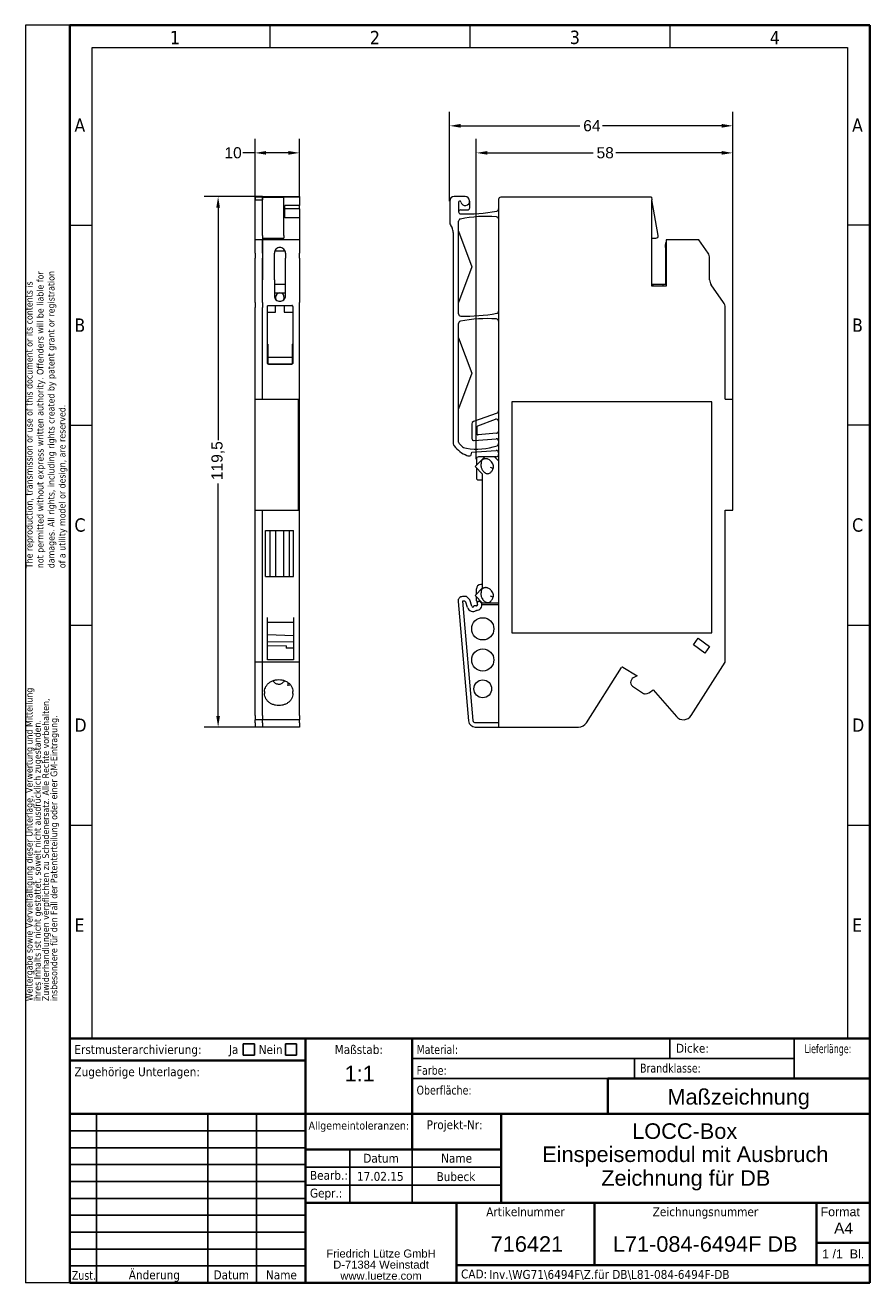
# Model space of a CAD drawing. Header units: millimetres. Extents: x 10 to 200, y 7 to 290.
import ezdxf
from ezdxf.enums import TextEntityAlignment as Align

# ---------------------------------------------------------------- set-up
doc = ezdxf.new("R2010")
doc.units = ezdxf.units.MM
doc.layers.get('0').update_dxf_attribs({"lineweight": 25})
for name, color, linetype, lineweight in [('Bemaßung (ISO)', 7, 'Continuous', 18), ('Rahmen (ISO)', 7, 'Continuous', 35), ('Rahmen 1 (ISO)', 7, 'Continuous', 18), ('Sichtbar (ISO)', 7, 'Continuous', 35), ('Titel (ISO)', 7, 'Continuous', 35)]:
    doc.layers.add(name, color=color, linetype=linetype, lineweight=lineweight)
doc.styles.add('Notiztext (ISO)', font='arial.ttf')
doc.styles.add('Textstil25', font='tahoma.ttf')
doc.styles.add('Textstil26', font='tahoma.ttf')
doc.styles.add('Textstil27', font='tahoma.ttf', dxfattribs={"width": 0.75})
doc.styles.add('Textstil28', font='tahoma.ttf', dxfattribs={"width": 0.9})
doc.styles.add('Textstil32', font='arial.ttf')
doc.styles.add('Textstil33', font='tahoma.ttf')
doc.dimstyles.new('Standard (ISO)', dxfattribs={"dimtxt": 2.5, "dimasz": 2.5, "dimexe": 3.175, "dimexo": 0, "dimgap": 0.762, "dimtad": 0, "dimrnd": 1e-08, "dimtxsty": 'Notiztext (ISO)', "dimcen": 0.09, "dimdle": 10, "dimclrd": 256, "dimclre": 256, "dimclrt": 256, "dimazin": 2, "dimtfac": 0.72, "dimtmove": 0, "dimatfit": 3, "dimfxl": 1, "dimtolj": 1, "dimlwd": -1, "dimlwe": -1, "dimarcsym": 0})

# ---------------------------------------------------------------- blocks, each defined once
blk = doc.blocks.new('Schriftfelder LUTZE')
for p, q in [((-208.63, 56.63), (-206.13, 56.63)), ((-208.63, 54.13), (-208.63, 56.63)), ((-206.13, 56.63), (-206.13, 54.13)), ((-199.13, 56.63), (-196.63, 56.63)), ((-199.13, 54.13), (-199.13, 56.63)), ((-196.63, 56.63), (-196.63, 54.13)), ((-112.63, 53.38), (-112.63, 57.88)), ((-84.63, 57.88), (-84.63, 48.88)), ((-206.13, 54.13), (-208.63, 54.13)), ((-196.63, 54.13), (-199.13, 54.13)), ((-170.63, 53.38), (-84.63, 53.38)), ((-120.63, 48.88), (-120.63, 53.38)), ((-126.63, 48.88), (-170.63, 48.88)), ((-241.63, 40.88), (-241.63, 2.88)), ((-216.63, 40.88), (-216.63, 2.88)), ((-205.63, 40.88), (-205.63, 2.88)), ((-194.63, 37.08), (-247.63, 37.08)), ((-194.63, 33.28), (-247.63, 33.28)), ((-184.63, 32.88), (-184.63, 20.88)), ((-170.63, 32.88), (-170.63, 20.88)), ((-194.63, 29.48), (-247.63, 29.48)), ((-194.63, 28.88), (-150.63, 28.88)), ((-194.63, 25.68), (-247.63, 25.68)), ((-194.63, 24.88), (-150.63, 24.88)), ((-194.63, 21.88), (-247.63, 21.88)), ((-194.63, 18.08), (-247.63, 18.08)), ((-194.63, 14.28), (-247.63, 14.28)), ((-194.63, 10.48), (-247.63, 10.48)), ((-194.63, 6.68), (-247.63, 6.68)), ((-67.63, 2.88), (-247.63, 2.88))]:
    blk.add_line(p, q)
at = {"layer": 'Titel (ISO)'}
for p, q in [((-247.63, 2.88), (-247.63, 57.88)), ((-247.63, 57.88), (-67.63, 57.88)), ((-194.63, 40.88), (-194.63, 57.88)), ((-170.63, 57.88), (-170.63, 40.88)), ((-67.63, 57.88), (-67.63, 2.88)), ((-247.63, 52.88), (-194.63, 52.88)), ((-67.63, 48.88), (-126.63, 48.88)), ((-126.63, 48.88), (-126.63, 40.88)), ((-194.63, 40.88), (-247.63, 40.88)), ((-194.63, 20.88), (-194.63, 40.88)), ((-194.63, 40.88), (-150.63, 40.88)), ((-170.63, 40.88), (-170.63, 32.88)), ((-150.63, 40.88), (-67.63, 40.88)), ((-150.63, 40.88), (-150.63, 20.88)), ((-194.63, 32.88), (-150.63, 32.88)), ((-194.63, 20.88), (-194.63, 2.88)), ((-150.63, 20.88), (-194.63, 20.88)), ((-160.63, 20.88), (-160.63, 2.88)), ((-67.63, 20.88), (-150.63, 20.88)), ((-129.63, 20.88), (-129.63, 6.88)), ((-79.63, 20.88), (-79.63, 6.88)), ((-79.63, 11.88), (-67.63, 11.88)), ((-67.63, 6.88), (-160.63, 6.88))]:
    blk.add_line(p, q, dxfattribs=at)
at = {"style": 'Textstil25'}
for s, p in [('Dicke:', (-111.24, 54.67)), ('Zugehörige Unterlagen:', (-246.63, 49.38)), ('Bearb.:', (-193.63, 26.08)), ('Gepr.:', (-193.63, 22.08)), ('Änderung', (-234.4, 3.68)), ('Datum', (-215.32, 3.68)), ('Name', (-203.53, 3.68))]:
    blk.add_text(s, height=2, dxfattribs=at).set_placement(p)
for s, style, width, p in [('Lieferlänge:', 'Textstil27', 0.75, (-82.32, 54.57)), ('Material:', 'Textstil28', 0.9, (-169.63, 54.38)), ('Farbe:', 'Textstil28', 0.9, (-169.63, 49.7)), ('Brandklasse:', 'Textstil28', 0.9, (-119.34, 50.2)), ('Oberfläche:', 'Textstil28', 0.9, (-169.63, 45.25))]:
    blk.add_text(s, height=2, dxfattribs=dict(style=style, width=width)).set_placement(p)
for s, height, style, p in [('Maßstab:', 2, 'Textstil25', (-182.63, 54.38)), ('Allgemeintoleranzen:', 1.8, 'Textstil26', (-182.63, 37.38)), ('Datum', 2, 'Textstil25', (-177.63, 29.92)), ('Name', 2, 'Textstil25', (-160.63, 29.92))]:
    blk.add_text(s, height=height, dxfattribs=dict(style=style)).set_placement(p, align=Align.CENTER)
at = {"layer": 'Titel (ISO)', "style": 'Notiztext (ISO)'}
for s, insert, char_height, attachment_point in [('\\fTahoma|b0|i0;\\H2.0000;Erstmusterarchivierung:', (-246.63, 56.38), 2, 1), ('\\fTahoma|b0|i0;\\H2.0000;Ja', (-211.87, 56.38), 2, 1), ('\\fTahoma|b0|i0;\\H2.0000;Nein', (-205.16, 56.38), 2, 1), ('\\fTahoma|b0|i0;\\H2.0000;Projekt-Nr:', (-167.37, 39.46), 2, 1), ('\\fTahoma|b0|i0;\\H2.0000;Artikelnummer', (-145.13, 19.88), 2, 2), ('\\fTahoma|b0|i0;\\H2.0000;Zeichnungsnummer', (-104.63, 19.88), 2, 2), ('\\fArial|b0|i0;\\H2.0000;Format', (-78.72, 19.88), 2, 1), ('\\fArial|b0|i0;\\H2.0000;1 /1  Bl.', (-73.63, 9.38), 2, 5), ('\\fArial|b0|i0;\\H1.8000;D-71384 Weinstadt', (-177.63, 7.88), 1.8, 2), ('\\fTahoma|b0|i0;\\H2.0000;CAD:', (-159.63, 5.88), 2, 1), ('\\fTahoma|b0|i0;\\W0.90;\\H2.0000;Zust.', (-247.2, 5.57), 2, 1), ('\\fArial|b0|i0;\\H1.8000;www.luetze.com', (-177.63, 5.38), 1.8, 2)]:
    blk.add_mtext(s, dxfattribs=dict(at, insert=insert, char_height=char_height, attachment_point=attachment_point))
at = {"layer": 'Titel (ISO)', "insert": (-177.63, 10.38), "char_height": 1.8, "width": 25.1053, "attachment_point": 2, "style": 'Notiztext (ISO)'}
blk.add_mtext('\\fArial|b0|i0;\\H1.8000;Friedrich Lütze GmbH', dxfattribs=at)
at = {"layer": 'Titel (ISO)'}
for tag, height, style, p in [('<Erstmusterarchivierung_Ja_(X)>', 2, 'Textstil25', (-207.37, 56.49)), ('<Erstmusterarchivierung_Nein_(X)>', 2, 'Textstil25', (-197.81, 56.47)), ('<Lieferlänge>', 2, 'Textstil25', (-76.98, 52.33)), ('<Maßstab_2>', 3.5, 'Textstil32', (-182.63, 46.65)), ('<Zust._"i">', 2, 'Textstil25', (-244.63, 39.78)), ('<Datum_"i">', 2, 'Textstil25', (-211.13, 39.98)), ('<Name_"i">', 2, 'Textstil25', (-200.13, 40.07)), ('<Zust._"h">', 2, 'Textstil25', (-244.63, 36.14)), ('<Datum_"h">', 2, 'Textstil25', (-211.13, 36.15)), ('<Name_"h">', 2, 'Textstil25', (-200.13, 36.2)), ('<Freimaßtoleranz>', 2, 'Textstil25', (-182.61, 36.18)), ('<Projekt_Nr.>', 2, 'Textstil25', (-160.55, 36.18)), ('<Zust._"g">', 2, 'Textstil25', (-244.6, 32.49)), ('<Datum_"g">', 2, 'Textstil25', (-211.13, 32.59)), ('<Name_"g">', 2, 'Textstil25', (-200.13, 32.7)), ('<Zust._"f">', 2, 'Textstil25', (-244.63, 28.72)), ('<Datum_"f">', 2, 'Textstil25', (-211.13, 28.69)), ('<Name_"f">', 2, 'Textstil25', (-200.13, 28.75)), ('<Zust._"e">', 2, 'Textstil25', (-244.63, 24.93)), ('<Datum_"e">', 2, 'Textstil25', (-211.13, 24.88)), ('<Name_"e">', 2, 'Textstil25', (-200.13, 24.91)), ('<Zust._"d">', 2, 'Textstil25', (-244.63, 21.03)), ('<Datum_"d">', 2, 'Textstil25', (-211.13, 21.01)), ('<Name_"d">', 2, 'Textstil25', (-200.13, 20.97)), ('<Zust._"c">', 2, 'Textstil25', (-244.63, 17.26)), ('<Datum_"c">', 2, 'Textstil25', (-211.13, 17.17)), ('<Name_"c">', 2, 'Textstil25', (-200.13, 17.23)), ('<Zust._"b">', 2, 'Textstil25', (-244.75, 13.51)), ('<Datum_"b">', 2, 'Textstil25', (-211.13, 13.38)), ('<Name_"b">', 2, 'Textstil25', (-200.13, 13.49)), ('<Zust._"a">', 2, 'Textstil25', (-244.63, 9.49)), ('<Datum_"a">', 2, 'Textstil25', (-211.13, 9.51)), ('<Name_"a">', 2, 'Textstil25', (-200.13, 9.53))]:
    blk.add_attdef(tag, text='', height=height, dxfattribs=dict(at, style=style)).set_placement(p, align=Align.TOP_CENTER)
for tag, height, style, p in [('<Dicke>', 2, 'Textstil25', (-102.23, 56.76)), ('<Material>', 2, 'Textstil25', (-156.57, 56.39)), ('<Farbe>', 2, 'Textstil25', (-156.41, 52.12)), ('<Brandklasse>', 2, 'Textstil25', (-102.18, 52.41)), ('<Zugehörige_Unterlagen_1>', 2.5, 'Textstil33', (-246.63, 48.31)), ('<Oberfläche_1>', 2, 'Textstil25', (-156.09, 47.36)), ('<Zugehörige_Unterlagen_2>', 2.5, 'Textstil33', (-246.63, 44.65)), ('<Oberfläche_2>', 2, 'Textstil25', (-169.71, 44.02)), ('<Text_Änderung_"i">', 2, 'Textstil25', (-241.36, 40.24)), ('<Text_Änderung_"h">', 2, 'Textstil25', (-241.29, 36.45)), ('<Text_Änderung_"g">', 2, 'Textstil25', (-241.31, 32.85)), ('<Text_Änderung_"f">', 2, 'Textstil25', (-241.25, 29.07)), ('<Text_Änderung_"e">', 2, 'Textstil25', (-241.29, 25.24)), ('<Text_Änderung_"d">', 2, 'Textstil25', (-241.24, 21.33)), ('<Text_Änderung_"c">', 2, 'Textstil25', (-241.15, 17.59)), ('<Text_Änderung_"b">', 2, 'Textstil25', (-241.1, 13.82)), ('<Text_Änderung_"a">', 2, 'Textstil25', (-241.1, 9.94))]:
    blk.add_attdef(tag, text='', height=height, dxfattribs=dict(at, style=style)).set_placement(p, align=Align.TOP_LEFT)
for tag, p, height, style in [('<Maßstab_1>_001', (-185.85, 48.23), 3.5, 'Textstil32'), ('<Zeichnungstyp>_001', (-113.18, 42.99), 3.5, 'Textstil32'), ('<Benenn_1>_001', (-121.11, 35.28), 3.5, 'Textstil32'), ('<Benenn_2>_001', (-141.36, 30.07), 3.5, 'Textstil32'), ('<Bearb.Datum>_001', (-183.05, 25.84), 2, 'Textstil25'), ('<Bearb.Name>_001', (-165.14, 25.79), 2, 'Textstil25'), ('<Benenn_3>_001', (-128.07, 24.73), 3.5, 'Textstil32'), ('<Artikelnummer>_001', (-152.96, 9.87), 3.5, 'Textstil32'), ('<Zeichnungsnr.>_001', (-125.47, 9.87), 3.5, 'Textstil32'), ('<CAD-Bez.>_001', (-153.26, 3.78), 2, 'Textstil25')]:
    blk.add_attdef(tag, p, '', height=height, dxfattribs=dict(at, style=style))
blk = doc.blocks.new('Ränder A4 hoch Lütze')
at = {"layer": 'Rahmen (ISO)'}
for p, q in [((20, 7), (20, 290)), ((20, 290), (200, 290)), ((200, 290), (200, 7)), ((200, 7), (20, 7))]:
    blk.add_line(p, q, dxfattribs=at)
at = {"layer": 'Rahmen 1 (ISO)'}
for p, q in [((20, 290), (10, 290)), ((10, 290), (10, 7)), ((65, 290), (65, 285)), ((110, 290), (110, 285)), ((155, 290), (155, 285)), ((25, 62), (25, 285)), ((25, 285), (195, 285)), ((195, 285), (195, 62)), ((20, 245), (25, 245)), ((200, 245), (195, 245)), ((20, 200), (25, 200)), ((200, 200), (195, 200)), ((20, 155), (25, 155)), ((195, 155), (200, 155)), ((20, 110), (25, 110)), ((195, 110), (200, 110)), ((20, 7), (10, 7))]:
    blk.add_line(p, q, dxfattribs=at)
at = {"layer": 'Rahmen (ISO)', "char_height": 3, "style": 'Notiztext (ISO)'}
for s, insert, attachment_point in [('\\fTahoma|b0|i0;\\H3.0000;1', (42.5, 285.7), 7), ('\\fTahoma|b0|i0;\\H3.0000;2', (87.5, 285.7), 7), ('\\fTahoma|b0|i0;\\H3.0000;3', (132.5, 285.7), 7), ('\\fTahoma|b0|i0;\\H3.0000;4', (177.5, 285.7), 7), ('\\fTahoma|b0|i0;\\H3.0000;A', (21, 267.5), 4), ('\\fTahoma|b0|i0;\\H3.0000;A', (196, 267.5), 4), ('\\fTahoma|b0|i0;\\H3.0000;B', (21, 222.5), 4), ('\\fTahoma|b0|i0;\\H3.0000;B', (196, 222.5), 4), ('\\fTahoma|b0|i0;\\H3.0000;C', (21, 177.5), 4), ('\\fTahoma|b0|i0;\\H3.0000;C', (196, 177.5), 4), ('\\fTahoma|b0|i0;\\H3.0000;D', (21, 132.5), 4), ('\\fTahoma|b0|i0;\\H3.0000;D', (196, 132.5), 4), ('\\fTahoma|b0|i0;\\H3.0000;E', (21, 87.5), 4), ('\\fTahoma|b0|i0;\\H3.0000;E', (196, 87.5), 4)]:
    blk.add_mtext(s, dxfattribs=dict(at, insert=insert, attachment_point=attachment_point))
at = {"layer": 'Rahmen (ISO)', "char_height": 1.5, "attachment_point": 1, "rotation": 90, "style": 'Notiztext (ISO)'}
for s, insert, line_spacing_factor in [('\\fTahoma|b0|i0;\\H1.5000;The reproduction, transmission or use of this document or its contents is\\Pnot permitted without express written authority. Offenders will be liable for\\Pdamages. All rights, including rights created by patent grant or registration\\Pof a utility model or design, are reserved.', (10.07, 167.81), 0.987884), ('\\fTahoma|b0|i0;\\H1.5000;Weitergabe sowie Vervielfältigung dieser Unterlage, Verwertung und Mitteilung\\Pihres Inhalts ist nicht gestattet, soweit nicht ausdrücklich zugestanden.\\PZuwiderhandlungen verpflichten zu Schadenersatz. Alle Rechte vorbehalten,\\Pinsbesondere für den Fall der Patenterteilung oder einer GM-Eintragung.\\P', (10.07, 70.39), 0.740913)]:
    blk.add_mtext(s, dxfattribs=dict(at, insert=insert, line_spacing_factor=line_spacing_factor))
at = {"layer": 'Rahmen (ISO)', "style": 'Notiztext (ISO)'}
blk.add_attdef('Blattgröße_001', (191.95, 18.05), '', height=2.5, dxfattribs=at)
blk = doc.blocks.new('*D5')
at = {"layer": 'Bemaßung (ISO)'}
for p, q in [((61.64, 250.7), (61.64, 264.44)), ((71.64, 251.26), (71.64, 264.44)), ((61.64, 261.26), (58.87, 261.26)), ((69.14, 261.26), (64.14, 261.26))]:
    blk.add_line(p, q, dxfattribs=at)
for points in [[(64.14, 261.68), (64.14, 260.85), (61.64, 261.26)], [(69.14, 261.68), (69.14, 260.85), (71.64, 261.26)]]:
    blk.add_solid(points, dxfattribs=at)
at = {"layer": 'Defpoints', "color": 0}
for p in [(71.64, 261.26), (61.64, 250.7), (71.64, 251.26)]:
    blk.add_point(p, dxfattribs=at)
at = {"layer": 'Bemaßung (ISO)', "insert": (54.77, 262.54), "char_height": 2.5, "attachment_point": 1, "style": 'Notiztext (ISO)'}
blk.add_mtext('\\A1;10', dxfattribs=at)
blk = doc.blocks.new('*D6')
at = {"layer": 'Bemaßung (ISO)'}
for p, q in [((111.44, 192.36), (111.44, 264.44)), ((169.14, 205.86), (169.14, 264.44)), ((113.94, 261.26), (137.74, 261.26)), ((166.64, 261.26), (142.85, 261.26))]:
    blk.add_line(p, q, dxfattribs=at)
for points in [[(113.94, 261.68), (113.94, 260.85), (111.44, 261.26)], [(166.64, 261.68), (166.64, 260.85), (169.14, 261.26)]]:
    blk.add_solid(points, dxfattribs=at)
at = {"layer": 'Defpoints', "color": 0}
for p in [(169.14, 261.26), (169.14, 205.86), (111.44, 192.36)]:
    blk.add_point(p, dxfattribs=at)
at = {"layer": 'Bemaßung (ISO)', "insert": (138.5, 262.54), "char_height": 2.5, "attachment_point": 1, "style": 'Notiztext (ISO)'}
blk.add_mtext('\\A1;58', dxfattribs=at)
blk = doc.blocks.new('*D7')
at = {"layer": 'Bemaßung (ISO)'}
for p, q in [((105.44, 250.41), (105.44, 270.53)), ((169.14, 205.86), (169.14, 270.53)), ((107.94, 267.35), (134.74, 267.35)), ((166.64, 267.35), (139.85, 267.35))]:
    blk.add_line(p, q, dxfattribs=at)
for points in [[(107.94, 267.77), (107.94, 266.93), (105.44, 267.35)], [(166.64, 267.77), (166.64, 266.93), (169.14, 267.35)]]:
    blk.add_solid(points, dxfattribs=at)
at = {"layer": 'Defpoints', "color": 0}
for p in [(105.44, 267.35), (105.44, 250.41), (169.14, 205.86)]:
    blk.add_point(p, dxfattribs=at)
at = {"layer": 'Bemaßung (ISO)', "insert": (135.5, 268.63), "char_height": 2.5, "attachment_point": 1, "style": 'Notiztext (ISO)'}
blk.add_mtext('\\A1;64', dxfattribs=at)
blk = doc.blocks.new('*D8')
at = {"layer": 'Bemaßung (ISO)'}
for p, q in [((63.34, 251.41), (50.16, 251.41)), ((53.34, 248.91), (53.34, 196.61)), ((53.34, 134.56), (53.34, 186.87)), ((63.34, 132.06), (50.16, 132.06))]:
    blk.add_line(p, q, dxfattribs=at)
for points in [[(52.92, 248.91), (53.75, 248.91), (53.34, 251.41)], [(52.92, 134.56), (53.75, 134.56), (53.34, 132.06)]]:
    blk.add_solid(points, dxfattribs=at)
at = {"layer": 'Defpoints', "color": 0}
for p in [(63.34, 251.41), (53.34, 132.06), (63.34, 132.06)]:
    blk.add_point(p, dxfattribs=at)
at = {"layer": 'Bemaßung (ISO)', "insert": (51.83, 187.63), "char_height": 2.5, "attachment_point": 1, "rotation": 90, "style": 'Notiztext (ISO)'}
blk.add_mtext('\\A1;119,5', dxfattribs=at)

msp = doc.modelspace()

# ---------------------------------------------------------------- linework, layer by layer
at = {"layer": 'Sichtbar (ISO)', "linetype": 'Continuous', "lineweight": 5}
for p, q in [((61.637, 251.2643), (61.637, 250.6971)), ((63.337, 251.2643), (61.637, 251.2643)), ((61.637, 250.6971), (63.337, 250.6971)), ((61.637, 241.6643), (61.637, 250.6971)), ((63.337, 251.4143), (63.337, 251.2643)), ((63.337, 251.4143), (71.637, 251.4143)), ((63.337, 242.6511), (63.337, 251.2643)), ((63.337, 251.2643), (68.137, 251.2643)), ((63.337, 251.2643), (63.337, 250.6971)), ((71.637, 251.2643), (68.137, 251.2643)), ((68.137, 242.6511), (68.137, 251.2643)), ((68.337, 246.6643), (68.337, 249.4218)), ((71.637, 249.4218), (68.337, 249.4218)), ((71.637, 251.4143), (71.637, 251.2643)), ((71.637, 251.2643), (71.637, 249.4218)), ((71.637, 248.6643), (71.637, 249.4218)), ((105.4447, 250.4143), (105.4447, 245.8358)), ((108.9447, 251.4143), (106.4447, 251.4143)), ((107.4447, 250.1503), (107.4447, 248.0272)), ((109.9447, 248.9143), (109.9447, 250.4143)), ((116.4447, 250.7643), (116.4447, 132.0643)), ((150.8447, 251.2643), (116.9447, 251.2643)), ((150.8447, 251.2643), (150.9447, 250.6971)), ((152.3634, 242.6511), (150.9447, 250.6971)), ((150.9447, 231.2643), (150.9447, 250.6971)), ((71.637, 248.6643), (68.337, 248.6643)), ((71.637, 246.6643), (68.337, 246.6643)), ((71.637, 248.6643), (71.637, 246.6643)), ((71.637, 246.6643), (71.637, 241.6643)), ((107.9447, 248.4143), (109.4447, 248.4143)), ((105.7126, 244.8358), (105.9767, 244.3784)), ((107.4447, 225.0272), (107.4447, 245.8885)), ((107.4447, 243.6272), (110.4447, 235.6272)), ((63.337, 241.6643), (61.637, 241.6643)), ((61.637, 238.6962), (61.637, 241.6643)), ((63.337, 242.6511), (63.337, 242.0643)), ((63.337, 242.0643), (68.137, 242.0643)), ((63.337, 242.0643), (63.337, 241.6643)), ((63.337, 241.6643), (63.337, 238.6962)), ((71.637, 241.6643), (63.337, 241.6643)), ((63.337, 238.6962), (63.337, 241.6643)), ((68.137, 242.6511), (68.137, 242.0643)), ((71.637, 241.6643), (71.637, 238.6962)), ((106.2447, 243.3784), (106.2447, 195.9347)), ((150.9447, 242.0643), (151.871, 242.0643)), ((153.9947, 239.9643), (153.9947, 240.6643)), ((154.1447, 241.6643), (154.1447, 231.2643)), ((161.5048, 241.6643), (154.1447, 241.6643)), ((163.583, 238.6962), (161.5048, 241.6643)), ((61.637, 238.6962), (61.637, 237.5491)), ((63.337, 238.6962), (63.337, 237.5491)), ((63.337, 238.6962), (63.337, 237.5491)), ((65.987, 238.7143), (65.987, 238.6962)), ((65.987, 237.5491), (65.987, 238.6962)), ((68.4115, 239.1421), (66.0663, 239.1524)), ((67.251, 239.9643), (67.2251, 239.9643)), ((68.487, 238.6962), (68.487, 238.7143)), ((68.487, 238.6962), (68.487, 237.5491)), ((71.637, 237.5491), (71.637, 238.6962)), ((154.1447, 239.9643), (153.9947, 239.9643)), ((153.9947, 239.9643), (153.9947, 231.6643)), ((61.637, 232.7082), (61.637, 237.5491)), ((63.337, 237.5491), (63.337, 232.7082)), ((63.337, 232.7082), (63.337, 237.5491)), ((65.987, 232.7082), (65.987, 237.5491)), ((68.487, 232.7082), (68.487, 237.5491)), ((71.637, 237.5491), (71.637, 232.7082)), ((110.4447, 235.6272), (107.4447, 227.6272)), ((163.9447, 232.7082), (163.9447, 237.5491)), ((61.637, 231.5611), (61.637, 232.7082)), ((63.337, 231.5611), (63.337, 232.7082)), ((63.337, 231.5611), (63.337, 232.7082)), ((65.987, 232.7082), (65.987, 231.5611)), ((68.487, 231.5611), (68.487, 232.7082)), ((71.637, 232.7082), (71.637, 231.5611)), ((61.637, 227.5957), (61.637, 231.5611)), ((63.337, 227.5957), (63.337, 231.5611)), ((63.337, 227.5957), (63.337, 231.5611)), ((68.487, 231.6643), (65.987, 231.6643)), ((65.987, 231.5611), (65.987, 229.1143)), ((65.987, 229.7397), (67.237, 229.7397)), ((67.237, 229.7397), (68.487, 229.7397)), ((68.487, 229.1143), (68.487, 231.5611)), ((71.637, 231.5611), (71.637, 227.5957)), ((151.1447, 231.6643), (150.9447, 231.6643)), ((154.1447, 231.2643), (150.9447, 231.2643)), ((153.4447, 231.6643), (151.1447, 231.6643)), ((151.1447, 231.6643), (151.1447, 231.2643)), ((153.9947, 231.6643), (153.4447, 231.6643)), ((153.4447, 231.6643), (153.4667, 231.2643)), ((167.083, 227.5957), (164.3064, 231.5611)), ((61.637, 227.5957), (61.637, 226.4485)), ((61.637, 205.8643), (61.637, 226.4485)), ((63.337, 227.5957), (63.337, 226.4485)), ((63.337, 227.5957), (63.337, 226.4485)), ((63.337, 205.8643), (63.337, 226.4485)), ((63.337, 205.8643), (63.337, 226.4485)), ((64.437, 226.4485), (64.437, 226.7192)), ((64.437, 213.9212), (64.437, 226.4485)), ((64.637, 226.9192), (69.937, 226.9192)), ((66.237, 228.3644), (66.237, 228.7397)), ((66.237, 225.4389), (66.237, 226.9192)), ((68.237, 228.7397), (68.237, 228.3644)), ((68.237, 226.9192), (68.237, 225.4389)), ((70.137, 226.7192), (70.137, 226.4485)), ((70.137, 226.4485), (70.137, 213.9212)), ((71.637, 226.4485), (71.637, 227.5957)), ((71.637, 146.6609), (71.637, 226.4485)), ((167.4447, 205.8643), (167.4447, 226.4485)), ((64.437, 225.4389), (66.237, 225.4389)), ((68.237, 225.4389), (70.137, 225.4389)), ((107.4447, 196.1905), (107.4447, 222.8885)), ((64.437, 218.2047), (64.537, 218.2047)), ((64.537, 218.2047), (64.537, 215.3265)), ((70.037, 218.2047), (70.037, 215.3265)), ((70.037, 218.2047), (70.137, 218.2047)), ((107.4447, 219.6643), (110.4447, 211.6643)), ((64.437, 217.7991), (64.537, 217.7991)), ((64.537, 215.3265), (70.037, 215.3265)), ((64.537, 215.3265), (64.537, 213.851)), ((70.037, 217.7991), (70.137, 217.7991)), ((70.037, 215.3265), (70.037, 213.851)), ((64.537, 213.748), (64.537, 213.7468)), ((64.6064, 213.8265), (69.9675, 213.8265)), ((64.637, 213.8242), (69.937, 213.8242)), ((64.637, 213.7212), (69.937, 213.7212)), ((70.037, 213.748), (70.037, 213.7468)), ((110.4447, 211.6643), (107.4447, 203.6643)), ((61.637, 180.8643), (61.637, 205.8643)), ((61.637, 205.8643), (71.437, 205.8643)), ((71.437, 180.8643), (71.437, 205.8643)), ((164.4447, 205.2643), (119.4447, 205.2643)), ((119.4447, 205.2643), (119.4447, 153.2643)), ((164.4447, 153.2643), (164.4447, 205.2643)), ((167.4447, 205.8643), (169.1447, 205.8643)), ((169.1447, 180.8643), (169.1447, 205.8643)), ((116.1157, 202.7284), (110.7737, 200.784)), ((111.7763, 199.8719), (115.7737, 201.3269)), ((110.4447, 200.3142), (110.4447, 197.0099)), ((111.6447, 197.9921), (111.6447, 199.684)), ((115.9883, 198.1539), (111.8621, 197.7929)), ((108.081, 195.3471), (107.5911, 195.8369)), ((110.9883, 196.5118), (115.9011, 196.9416)), ((109.6968, 193.1013), (109.9894, 193.1013)), ((110.2838, 193.344), (110.3947, 193.9143)), ((110.3947, 193.9143), (115.9098, 194.2999)), ((111.1447, 190.6643), (113.4447, 192.9643)), ((113.3447, 192.8643), (111.9447, 192.8643)), ((113.4447, 192.9643), (115.4447, 192.9643)), ((115.4447, 192.9643), (116.4447, 191.9643)), ((115.9447, 192.8643), (115.5447, 192.8643)), ((112.8447, 188.9643), (111.1447, 190.6643)), ((111.4447, 192.3643), (111.4447, 190.9643)), ((111.4447, 190.3643), (111.4447, 188.1643)), ((115.2218, 190.2616), (114.6643, 190.4834)), ((111.9447, 187.6643), (112.8447, 187.6643)), ((112.8447, 163.3643), (112.8447, 188.9643)), ((61.637, 146.6609), (61.637, 180.8643)), ((61.637, 180.8643), (71.437, 180.8643)), ((63.337, 146.6609), (63.337, 180.8643)), ((63.337, 146.6609), (63.337, 180.8643)), ((167.4447, 146.6609), (167.4447, 180.8643)), ((167.4447, 180.8643), (169.1447, 180.8643)), ((63.987, 176.2643), (70.287, 176.2643)), ((63.987, 165.9643), (63.987, 176.2643)), ((64.962, 176.2643), (64.962, 165.9643)), ((66.237, 176.2643), (66.237, 165.9643)), ((68.037, 176.2643), (68.037, 165.9643)), ((69.312, 176.2643), (69.312, 165.9643)), ((70.287, 165.9643), (70.287, 176.2643)), ((63.987, 165.9643), (70.287, 165.9643)), ((112.8447, 164.1643), (112.4447, 164.1643)), ((109.2579, 161.4143), (108.336, 161.4143)), ((110.0074, 160.6648), (109.2579, 161.4143)), ((111.1447, 161.6643), (112.8447, 163.3643)), ((112.8447, 159.9643), (111.1447, 161.6643)), ((111.4447, 161.9643), (111.4447, 163.1643)), ((111.4447, 160.4713), (111.4447, 161.3643)), ((115.2218, 161.2616), (114.6643, 161.4834)), ((107.3398, 160.3271), (109.6927, 133.4335)), ((108.336, 160.4143), (110.6889, 133.5207)), ((108.8437, 160.4143), (108.336, 160.4143)), ((109.1175, 160.1405), (108.8437, 160.4143)), ((109.4532, 158.9697), (109.1175, 160.1405)), ((110.4145, 159.2454), (110.0074, 160.6648)), ((111.4447, 159.3143), (110.9048, 159.3143)), ((111.4447, 160.4713), (111.6257, 159.84)), ((111.6257, 159.84), (111.685, 159.6332)), ((112.2931, 160.2331), (112.6569, 159.8692)), ((112.6907, 159.6643), (116.4447, 159.6643)), ((116.4447, 159.9643), (112.8447, 159.9643)), ((64.437, 147.2045), (64.437, 156.6866)), ((64.437, 155.6866), (70.287, 155.6866)), ((70.287, 156.6866), (70.287, 147.2045)), ((111.4447, 158.3143), (111.4048, 158.3143)), ((64.437, 152.917), (70.287, 152.6529)), ((119.4447, 153.2643), (164.4447, 153.2643)), ((64.437, 151.2052), (70.287, 151.3049)), ((68.637, 150.3109), (64.437, 150.2393)), ((68.637, 150.3109), (68.637, 150.1439)), ((68.637, 150.1439), (68.637, 149.8297)), ((160.2988, 150.5966), (161.3906, 152.0776)), ((162.8569, 148.7106), (160.2988, 150.5966)), ((161.3906, 152.0776), (163.9487, 150.1916)), ((163.9487, 150.1916), (162.8569, 148.7106)), ((70.287, 147.2045), (64.437, 147.2045)), ((70.287, 149.8297), (68.637, 149.8297)), ((61.637, 134.6859), (61.637, 146.6609)), ((63.337, 146.6609), (61.637, 146.6609)), ((63.337, 134.6859), (63.337, 146.6609)), ((71.637, 146.6609), (63.337, 146.6609)), ((63.337, 134.6859), (63.337, 146.6609)), ((71.637, 134.6859), (71.637, 146.6609)), ((136.2158, 133.0359), (144.117, 145.4384)), ((144.3857, 145.5041), (147.6465, 143.6215)), ((159.8158, 134.6859), (167.4447, 146.6609)), ((69.037, 142.0989), (69.037, 141.457)), ((147.6465, 143.6215), (147.0024, 143.3211)), ((63.787, 140.0247), (63.787, 139.6026)), ((70.1864, 139.5521), (70.1864, 139.5521)), ((70.187, 139.6026), (70.187, 140.0247)), ((146.586, 141.2932), (148.8142, 139.733)), ((151.0052, 140.258), (151.2183, 140.4662)), ((151.2183, 140.4662), (156.4598, 134.4365)), ((61.637, 134.6859), (61.637, 133.7143)), ((61.637, 133.0359), (61.637, 133.7143)), ((63.337, 133.7143), (61.637, 133.7143)), ((61.637, 133.0359), (61.637, 132.0643)), ((63.337, 134.6859), (63.337, 133.7143)), ((63.337, 134.6859), (63.337, 133.7143)), ((63.337, 133.0359), (63.337, 133.7143)), ((71.637, 133.7143), (63.337, 133.7143)), ((63.337, 133.0359), (63.337, 133.7143)), ((63.337, 133.0359), (63.337, 132.0643)), ((63.337, 133.0359), (63.337, 132.0643)), ((71.637, 134.6859), (71.637, 133.7143)), ((71.637, 133.0359), (71.637, 133.7143)), ((71.637, 133.0359), (71.637, 132.0643)), ((111.187, 133.0643), (116.4447, 133.0643)), ((63.337, 132.0643), (61.637, 132.0643)), ((71.637, 132.0643), (63.337, 132.0643)), ((111.187, 132.0643), (116.4447, 132.0643)), ((116.4447, 132.0643), (134.4447, 132.0643))]:
    msp.add_line(p, q, dxfattribs=at)
for centre, radius in [((112.8947, 154.1643), 2.5), ((112.8947, 147.1643), 2.5), ((112.8947, 140.6643), 2)]:
    msp.add_circle(centre, radius, dxfattribs=at)
for centre, radius, start, end in [((106.4447, 250.4143), 1, 90, 180), ((107.7086, 250.1503), 0.2639, 12.053105, 180), ((108.9447, 250.4143), 1, 192.053105, 90), ((116.9447, 250.7643), 0.5, 90, 180), ((107.9447, 248.0272), 0.5, 180, 268.517408), ((107.9447, 245.8885), 0.5, 101.338801, 180), ((107.9447, 247.9143), 0.5, 90, 173.484702), ((113.7447, 216.9643), 30, 85.723124, 101.338801), ((108.9447, 286.6643), 39.15, 268.517408, 280.434569), ((109.4447, 248.9143), 0.5, 270, 0), ((115.9447, 246.3821), 0.5, 0, 85.723124), ((115.9447, 248.6535), 0.5, 280.434569, 0), ((107.4447, 245.8358), 2, 180, 210), ((104.2447, 243.3784), 2, 0, 30), ((151.871, 242.5643), 0.5, 270, 10), ((154.9947, 240.6643), 1, 148.211669, 180), ((161.9447, 237.5491), 2, 0, 35), ((165.9447, 232.7082), 2, 180, 215), ((67.237, 228.7397), 1, 0, 180), ((67.237, 228.7397), 1, 180.000054, 214.234963), ((67.237, 228.7397), 1, 325.815853, 359.999906), ((165.4447, 226.4485), 2, 0, 35), ((107.9447, 225.0272), 0.5, 180, 268.517408), ((113.7447, 193.9643), 30, 85.723124, 101.338801), ((108.9447, 263.6643), 39.15, 268.517408, 280.434569), ((115.9447, 223.3821), 0.5, 0, 85.723124), ((115.9447, 225.6535), 0.5, 280.434569, 0), ((107.9447, 222.8885), 0.5, 101.338801, 180), ((115.9447, 200.857), 0.5, 0, 110), ((115.9447, 203.1982), 0.5, 290, 0), ((110.9447, 200.3142), 0.5, 110, 180), ((111.8447, 199.684), 0.2, 110, 180), ((115.9447, 198.652), 0.5, 275, 0), ((107.2447, 195.9347), 1, 180, 218.433206), ((111.9447, 199.6643), 7, 218.433206, 247.997478), ((107.9447, 196.1905), 0.5, 180, 225), ((109.4952, 196.7613), 2, 225, 261.375412), ((111.4447, 209.6143), 15, 261.375412, 288.080013), ((110.9447, 197.0099), 0.5, 180, 275), ((111.8447, 197.9921), 0.2, 180, 275), ((115.9447, 196.4436), 0.5, 0, 95), ((115.9447, 195.8302), 0.5, 288.080013, 0), ((109.6968, 194.1013), 1, 247.997478, 270), ((109.9894, 193.4013), 0.3, 270, 349), ((111.9447, 192.3643), 0.5, 90, 180), ((115.9447, 193.8011), 0.5, 0, 94), ((115.9447, 193.3643), 0.5, 270, 0), ((111.9447, 188.1643), 0.5, 180, 270), ((112.4447, 163.1643), 1, 90, 180), ((108.336, 160.4143), 1, 90, 185), ((110.6548, 159.3143), 1.25, 196, 306.869898), ((110.6548, 159.3143), 0.25, 196, 0), ((111.4447, 159.5643), 1.25, 270, 14.118845), ((111.4447, 159.5643), 0.25, 270, 16), ((112.0102, 159.9502), 0.4, 45, 196), ((144.2857, 145.3309), 0.2, 60, 147.5), ((147.1595, 142.1124), 1, 162.457924, 235), ((147.6363, 141.9617), 1.5, 114.999992, 162.457924), ((149.3878, 140.5521), 1, 235, 274.944346), ((149.2585, 142.0466), 2.5, 274.944346, 314.322686), ((111.187, 133.5643), 1.5, 185, 270), ((111.187, 133.5643), 0.5, 185, 270), ((134.4447, 134.1643), 2.1, 270, 327.5), ((158.0447, 135.8143), 2.1, 221, 327.5)]:
    msp.add_arc(centre, radius, start, end, dxfattribs=at)
for points in [[(68.487, 238.7143), (68.487, 238.8616), (68.4333, 239.1798), (68.1481, 239.6246), (67.6994, 239.9109), (67.237, 239.991), (66.7746, 239.9109), (66.3258, 239.6246), (66.0406, 239.1798), (65.987, 238.8616), (65.987, 238.7143)], [(64.437, 226.7192), (64.437, 226.7459), (64.4478, 226.7989), (64.493, 226.8654), (64.5599, 226.9093), (64.6114, 226.9192), (64.637, 226.9192)], [(65.987, 229.1143), (65.987, 228.967), (66.0406, 228.6487), (66.3258, 228.204), (66.7746, 227.9177), (67.237, 227.8376), (67.6994, 227.9177), (68.1481, 228.204), (68.4333, 228.6487), (68.487, 228.967), (68.487, 229.1143)], [(70.137, 226.7192), (70.137, 226.7457), (70.1264, 226.7983), (70.0815, 226.8649), (70.0145, 226.9092), (69.9627, 226.9192), (69.937, 226.9192)], [(64.437, 214.0243), (64.437, 214.0196), (64.4373, 214.0103), (64.4383, 214.0011), (64.4389, 213.9965)], [(64.637, 213.7212), (64.5703, 213.7212), (64.4875, 213.7717), (64.437, 213.8546), (64.437, 213.9212)], [(64.4389, 213.9965), (64.447, 213.939), (64.4985, 213.865), (64.579, 213.8242), (64.637, 213.8242)], [(69.937, 213.8242), (69.995, 213.8242), (70.0755, 213.865), (70.127, 213.939), (70.135, 213.9965)], [(70.137, 213.9212), (70.137, 213.8546), (70.0865, 213.7717), (70.0037, 213.7212), (69.937, 213.7212)], [(63.787, 140.0247), (63.787, 140.2302), (63.841, 140.6296), (64.0799, 141.2076), (64.4646, 141.7237), (64.9757, 142.155), (65.5875, 142.4793), (66.2693, 142.6806), (66.987, 142.7488), (67.7046, 142.6806), (68.3864, 142.4793), (68.9982, 142.155), (69.5093, 141.7237), (69.8941, 141.2076), (70.133, 140.6296), (70.187, 140.2302), (70.187, 140.0247)], [(70.187, 139.6026), (70.187, 139.397), (70.133, 138.9976), (69.8941, 138.4196), (69.5093, 137.9035), (68.9982, 137.4722), (68.3864, 137.1479), (67.7046, 136.9466), (66.987, 136.8784), (66.2693, 136.9466), (65.5875, 137.1479), (64.9757, 137.4722), (64.4646, 137.9035), (64.0799, 138.4196), (63.841, 138.9976), (63.787, 139.397), (63.787, 139.6026)], [(69.1238, 141.424), (69.1058, 141.4178), (69.0751, 141.4124), (69.0438, 141.4254), (69.037, 141.4445), (69.037, 141.457)]]:
    msp.add_open_spline(points, degree=3, dxfattribs=at)
for points, knots in [([(70.135, 213.9965), (70.1356, 214.0003), (70.1364, 214.0068), (70.1369, 214.018), (70.137, 214.0219)], [0, 0, 0, 0, 0.5, 0.999821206, 0.999821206, 0.999821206, 0.999821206]), ([(112.4961, 191.371), (112.4845, 191.1963), (112.4741, 191.0382), (112.4857, 190.7165), (112.4961, 190.582), (112.566, 190.3334), (112.6062, 190.2388), (112.6845, 190.0875), (112.7234, 190.0247), (112.844, 189.8421), (112.9259, 189.736), (113.0941, 189.5406), (113.1752, 189.4528), (113.3255, 189.3231), (113.3728, 189.2852), (113.4861, 189.209), (113.5494, 189.1699), (113.7367, 189.0967), (113.8779, 189.0709), (114.0818, 189.0758), (114.1568, 189.0904), (114.3453, 189.1443), (114.454, 189.1974), (114.6498, 189.3316), (114.7275, 189.4105), (114.8679, 189.5744), (114.9254, 189.6601), (115.0376, 189.8467), (115.0875, 189.9464), (115.1649, 190.1179), (115.1945, 190.19), (115.2218, 190.2616)], [-0.316399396, -0.316399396, -0.316399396, -0.316399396, -0.26822687, -0.26822687, -0.242000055, -0.242000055, -0.225435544, -0.225435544, -0.208871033, -0.208871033, -0.174113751, -0.174113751, -0.14531443, -0.14531443, -0.133699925, -0.133699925, -0.122806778, -0.122806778, -0.112009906, -0.112009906, -0.101592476, -0.101592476, -0.086816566, -0.086816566, -0.068685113, -0.068685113, -0.046908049, -0.046908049, -0.019969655, -0.019969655, 0, 0, 0, 0]), ([(115.2218, 190.2616), (115.2409, 190.3077), (115.2588, 190.3581), (115.3063, 190.5363), (115.3187, 190.6942), (115.275, 191.0168), (115.215, 191.1485), (115.0598, 191.4528), (114.9559, 191.5927), (114.7696, 191.8217), (114.6902, 191.9112), (114.5298, 192.0637), (114.4568, 192.1263), (114.284, 192.2467), (114.1828, 192.3054), (113.9816, 192.381), (113.8918, 192.4039), (113.7276, 192.4281), (113.6535, 192.4316), (113.5197, 192.4296), (113.4589, 192.4249), (113.3521, 192.4108), (113.3058, 192.4028), (113.2245, 192.385), (113.1896, 192.3762), (113.127, 192.358), (113.0994, 192.3492), (113.0477, 192.3307), (113.0242, 192.3217), (112.9793, 192.3026), (112.9587, 192.2932), (112.9184, 192.2729), (112.8997, 192.263), (112.8618, 192.2406), (112.8437, 192.2294), (112.8085, 192.2044), (112.7951, 192.1945), (112.76, 192.1655), (112.7518, 192.1675), (112.6596, 192.0558), (112.6348, 192.0147), (112.6146, 191.978), (112.6089, 191.966), (112.5941, 191.934), (112.5883, 191.9194), (112.5734, 191.8801), (112.5676, 191.8613), (112.5399, 191.767), (112.5339, 191.7227), (112.5208, 191.6386), (112.5165, 191.603), (112.5054, 191.5), (112.5003, 191.434), (112.4961, 191.371)], [-0.276314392, -0.276314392, -0.276314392, -0.276314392, -0.268063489, -0.268063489, -0.25003358, -0.25003358, -0.22452911, -0.22452911, -0.180481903, -0.180481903, -0.151416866, -0.151416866, -0.131238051, -0.131238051, -0.111358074, -0.111358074, -0.097692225, -0.097692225, -0.084741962, -0.084741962, -0.073150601, -0.073150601, -0.064234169, -0.064234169, -0.057375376, -0.057375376, -0.052099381, -0.052099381, -0.048040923, -0.048040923, -0.044919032, -0.044919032, -0.042517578, -0.042517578, -0.040619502, -0.040619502, -0.039607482, -0.039607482, -0.038637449, -0.038637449, -0.038152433, -0.038152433, -0.037667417, -0.037667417, -0.036697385, -0.036697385, -0.034757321, -0.034757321, -0.026067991, -0.026067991, -0.01737866, -0.01737866, 0, 0, 0, 0]), ([(112.4961, 162.371), (112.4845, 162.1963), (112.4741, 162.0382), (112.4857, 161.7165), (112.4961, 161.582), (112.566, 161.3334), (112.6062, 161.2388), (112.6845, 161.0875), (112.7234, 161.0247), (112.844, 160.8421), (112.9259, 160.736), (113.0941, 160.5406), (113.1752, 160.4528), (113.3255, 160.3231), (113.3728, 160.2852), (113.4861, 160.209), (113.5494, 160.1699), (113.7367, 160.0967), (113.8779, 160.0709), (114.0818, 160.0758), (114.1568, 160.0904), (114.3453, 160.1443), (114.454, 160.1974), (114.6498, 160.3316), (114.7275, 160.4105), (114.8679, 160.5744), (114.9254, 160.6601), (115.0376, 160.8467), (115.0875, 160.9464), (115.1649, 161.1179), (115.1945, 161.19), (115.2218, 161.2616)], [-0.316399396, -0.316399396, -0.316399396, -0.316399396, -0.26822687, -0.26822687, -0.242000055, -0.242000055, -0.225435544, -0.225435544, -0.208871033, -0.208871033, -0.174113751, -0.174113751, -0.14531443, -0.14531443, -0.133699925, -0.133699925, -0.122806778, -0.122806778, -0.112009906, -0.112009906, -0.101592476, -0.101592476, -0.086816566, -0.086816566, -0.068685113, -0.068685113, -0.046908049, -0.046908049, -0.019969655, -0.019969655, 0, 0, 0, 0]), ([(115.2218, 161.2616), (115.2409, 161.3077), (115.2588, 161.3581), (115.3063, 161.5363), (115.3187, 161.6942), (115.275, 162.0168), (115.215, 162.1485), (115.0598, 162.4528), (114.9559, 162.5927), (114.7696, 162.8217), (114.6902, 162.9112), (114.5298, 163.0637), (114.4568, 163.1263), (114.284, 163.2467), (114.1828, 163.3054), (113.9816, 163.381), (113.8918, 163.4039), (113.7276, 163.4281), (113.6535, 163.4316), (113.5197, 163.4296), (113.4589, 163.4249), (113.3521, 163.4108), (113.3058, 163.4028), (113.2245, 163.385), (113.1896, 163.3762), (113.127, 163.358), (113.0994, 163.3492), (113.0477, 163.3307), (113.0242, 163.3217), (112.9793, 163.3026), (112.9587, 163.2932), (112.9184, 163.2729), (112.8997, 163.263), (112.8618, 163.2406), (112.8437, 163.2294), (112.8085, 163.2044), (112.7951, 163.1945), (112.76, 163.1655), (112.7518, 163.1675), (112.6596, 163.0558), (112.6348, 163.0147), (112.6146, 162.978), (112.6089, 162.966), (112.5941, 162.934), (112.5883, 162.9194), (112.5734, 162.8801), (112.5676, 162.8613), (112.5399, 162.767), (112.5339, 162.7227), (112.5208, 162.6386), (112.5165, 162.603), (112.5054, 162.5), (112.5003, 162.434), (112.4961, 162.371)], [-0.276314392, -0.276314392, -0.276314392, -0.276314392, -0.268063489, -0.268063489, -0.25003358, -0.25003358, -0.22452911, -0.22452911, -0.180481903, -0.180481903, -0.151416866, -0.151416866, -0.131238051, -0.131238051, -0.111358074, -0.111358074, -0.097692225, -0.097692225, -0.084741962, -0.084741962, -0.073150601, -0.073150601, -0.064234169, -0.064234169, -0.057375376, -0.057375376, -0.052099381, -0.052099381, -0.048040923, -0.048040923, -0.044919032, -0.044919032, -0.042517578, -0.042517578, -0.040619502, -0.040619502, -0.039607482, -0.039607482, -0.038637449, -0.038637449, -0.038152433, -0.038152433, -0.037667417, -0.037667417, -0.036697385, -0.036697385, -0.034757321, -0.034757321, -0.026067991, -0.026067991, -0.01737866, -0.01737866, 0, 0, 0, 0]), ([(65.6501, 142.4789), (65.7296, 142.383), (65.9056, 142.1928), (66.193, 141.9591), (66.5102, 141.7899), (66.8306, 141.7079), (67.1313, 141.7067), (67.4485, 141.784), (67.7695, 141.9511), (68.062, 142.1864), (68.2419, 142.3801), (68.3239, 142.479)], [0.102858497, 0.102858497, 0.102858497, 0.102858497, 0.181818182, 0.272727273, 0.363636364, 0.454545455, 0.545454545, 0.636363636, 0.727272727, 0.818181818, 0.898534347, 0.898534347, 0.898534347, 0.898534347]), ([(69.5694, 141.62), (69.5673, 141.6188), (69.4452, 141.5492), (69.2984, 141.4835), (69.1238, 141.424)], [0.796627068, 0.796627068, 0.796627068, 0.796627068, 0.8, 1, 1, 1, 1])]:
    msp.add_open_spline(points, degree=3, knots=knots, dxfattribs=at)

# ---------------------------------------------------------------- block references
for name, p, values in [('Ränder A4 hoch Lütze', (0, 0), {'Blattgröße_001': 'A4'}), ('Schriftfelder LUTZE', (267.6307, 4.1179), {'<Benenn_1>_001': 'LOCC-Box', '<Benenn_2>_001': 'Einspeisemodul mit Ausbruch', '<Benenn_3>_001': 'Zeichnung für DB', '<Zeichnungsnr.>_001': 'L71-084-6494F DB', '<CAD-Bez.>_001': 'Inv.\\WG71\\6494F\\Z.für DB\\L81-084-6494F-DB', '<Zeichnungstyp>_001': 'Maßzeichnung', '<Artikelnummer>_001': '716421', '<Maßstab_1>_001': '1:1', '<Bearb.Datum>_001': '17.02.15', '<Bearb.Name>_001': 'Bubeck'})]:
    msp.add_blockref(name, p).add_auto_attribs(values)

# ---------------------------------------------------------------- dimensions: what is measured, and where the dimension line sits
at = {"layer": 'Bemaßung (ISO)'}
for base, p1, p2, override, picture, middle in [((105.4447, 267.3507), (169.1447, 205.8643), (105.4447, 250.4143), {"dimgap": 0.762, "dimdec": 0, "dimtol": 0, "dimlim": 0, "dimtp": 0, "dimtm": 0, "dimtdec": 2, "dimtofl": 0, "dimatfit": 1}, '*D7', (137.2947, 267.3507)), ((71.637, 261.2643), (61.637, 250.6971), (71.637, 251.2643), {"dimgap": 0.762, "dimdec": 2, "dimtol": 0, "dimlim": 0, "dimtp": 0, "dimtm": 0, "dimtdec": 2, "dimtofl": 0, "dimatfit": 2}, '*D5', (56.4384, 261.2643))]:
    dim = msp.add_linear_dim(base=base, p1=p1, p2=p2, dimstyle='Standard (ISO)', override=override, dxfattribs=at)
    dim.commit()
    dim.dimension.update_dxf_attribs({"geometry": picture, "text_midpoint": middle, "dimtype": 160})
for base, p1, p2, angle, override, picture, middle in [((169.1447, 261.2643), (111.4447, 192.3643), (169.1447, 205.8643), 180, {"dimgap": 0.762, "dimdec": 0, "dimtol": 0, "dimlim": 0, "dimtp": 0, "dimtm": 0, "dimtdec": 2, "dimtofl": 0, "dimatfit": 1}, '*D6', (140.2947, 261.2643)), ((53.337, 132.0643), (63.337, 251.4143), (63.337, 132.0643), 270, {"dimgap": 0.762, "dimdec": 2, "dimlfac": 1.001257, "dimtol": 0, "dimlim": 0, "dimtp": 0, "dimtm": 0, "dimtdec": 2, "dimtofl": 0, "dimatfit": 1}, '*D8', (53.337, 191.7393))]:
    dim = msp.add_linear_dim(base=base, p1=p1, p2=p2, angle=angle, dimstyle='Standard (ISO)', override=override, dxfattribs=at)
    dim.commit()
    dim.dimension.update_dxf_attribs({"geometry": picture, "text_midpoint": middle, "dimtype": 160})

doc.saveas('drawing.dxf')
